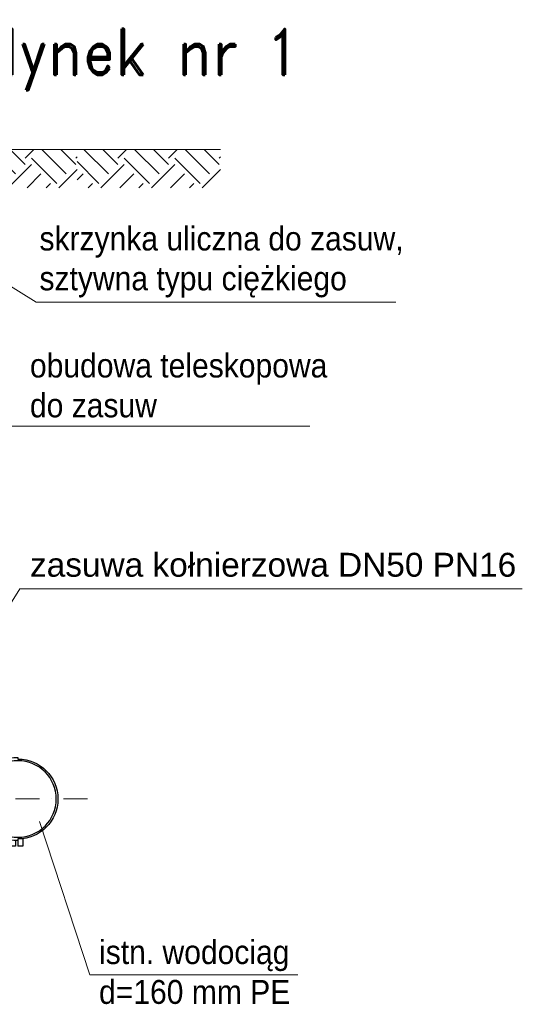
# Model space of a CAD drawing. Header units: centimetres. Extents: x 6548225 to 6568523, y 5576177 to 5581907.
# Tile 28 of 28: x 6567442 to 6568523, y 5579847 to 5581907. Entities that reach past the tile are written whole.
import ezdxf

# ---------------------------------------------------------------- set-up
doc = ezdxf.new("R2010")
doc.units = ezdxf.units.CM
doc.linetypes.add('DASHDOT', pattern=[1, 0.5, -0.25, 0, -0.25])
doc.linetypes.add('phl_thick', pattern=[0])
for name, color, linetype, lineweight in [('_opisy', 7, 'Continuous', 13), ('_TB-OPIS', 7, 'Continuous', 25), ('GRUNT', 7, 'Continuous', 13), ('HAWLE OSIE SYMETRII', 5, 'DASHDOT', 9)]:
    doc.layers.add(name, color=color, linetype=linetype, lineweight=lineweight)
doc.layers.add('projection', color=7, linetype='Continuous')
doc.styles.add('Arial', font='romand.shx', dxfattribs={"bigfont": 'bigfont.shx'})
doc.styles.get("Standard").update_dxf_attribs({"font": 'arial.ttf'})

# ---------------------------------------------------------------- blocks, each defined once
blk = doc.blocks.new('A$C63974923')
at = {"layer": 'projection', "color": 7, "linetype": 'phl_thick'}
for p, q in [((28.900002, 212.5), (42.799999, 212.5)), ((28.900002, 199.5), (28.900002, 212.5)), ((42.799999, 212.5), (46.75, 216.449997)), ((42.799999, 199.5), (42.799999, 212.5)), ((46.75, 217), (127.25, 217)), ((46.75, 216.449997), (46.75, 217)), ((46.75177, 216.444962), (46.75, 216.449997)), ((46.757092, 216.429779), (46.75177, 216.444962)), ((46.765987, 216.404343), (46.757092, 216.429779)), ((46.778477, 216.368546), (46.765987, 216.404343)), ((46.794575, 216.322296), (46.778477, 216.368546)), ((46.814255, 216.265549), (46.794575, 216.322296)), ((46.837463, 216.198303), (46.814255, 216.265549)), ((46.864147, 216.120544), (46.837463, 216.198303)), ((46.894253, 216.032288), (46.864147, 216.120544)), ((46.92775, 215.933472), (46.894253, 216.032288)), ((46.964489, 215.824249), (46.92775, 215.933472)), ((47.004143, 215.70488), (46.964489, 215.824249)), ((47.0471, 215.574921), (47.004143, 215.70488)), ((47.092678, 215.435028), (47.0471, 215.574921)), ((47.140808, 215.285248), (47.092678, 215.435028)), ((47.191647, 215.125351), (47.140808, 215.285248)), ((47.244736, 214.95578), (47.191647, 215.125351)), ((47.299999, 214.776535), (47.244736, 214.95578)), ((47.299999, 197.223473), (47.299999, 214.776535)), ((127.25, 160.629356), (127.25, 217)), ((28.900002, 199.5), (42.799999, 199.5)), ((46.75, 195.550003), (42.799999, 199.5)), ((46.75, 195.550003), (46.75177, 195.555038)), ((46.75, 160.629356), (46.75, 195.550003)), ((46.75177, 195.555038), (46.757092, 195.570221)), ((46.757092, 195.570221), (46.76598, 195.595642)), ((46.76598, 195.595642), (46.778477, 195.631447)), ((46.778477, 195.631447), (46.794575, 195.677696)), ((46.794575, 195.677696), (46.814255, 195.734444)), ((46.814255, 195.734444), (46.837463, 195.801697)), ((46.837463, 195.801697), (46.864147, 195.879448)), ((46.864147, 195.879448), (46.894253, 195.967712)), ((46.894253, 195.967712), (46.92775, 196.066521)), ((46.92775, 196.066521), (46.964489, 196.175758)), ((46.964489, 196.175758), (47.004318, 196.295311)), ((47.004318, 196.295311), (47.0471, 196.425087)), ((47.0471, 196.425087), (47.092678, 196.564972)), ((47.092678, 196.564972), (47.140911, 196.714859)), ((47.140911, 196.714859), (47.191647, 196.874649)), ((47.191647, 196.874649), (47.244736, 197.044228)), ((47.244736, 197.044228), (47.300018, 197.223473)), ((80.5, 187.699997), (93.5, 187.699997)), ((80.5, 173.800003), (80.5, 187.699997)), ((93.5, 173.800003), (93.5, 187.699997)), ((76.572886, 169.872887), (80.5, 173.800003)), ((80.5, 173.800003), (93.5, 173.800003)), ((97.427114, 169.872887), (93.5, 173.800003)), ((0, 83.5), (3.5, 83.5)), ((170.5, 83.5), (185.5, 83.5)), ((172.697144, 98.5), (185.5, 98.5)), ((173.856201, 88.5), (185.5, 88.5)), ((185.5, 88.5), (185.5, 98.5)), ((185.5, 73.5), (185.5, 83.5)), ((169.899033, 73.5), (185.5, 73.5))]:
    blk.add_line(p, q, dxfattribs=at)
blk.add_circle((87, 83.5), 80, dxfattribs=at)
for radius, start, end in [(87, 0, 180), (83.5, 180, 0)]:
    blk.add_arc((87, 83.5), radius, start, end, dxfattribs=at)

msp = doc.modelspace()

# ---------------------------------------------------------------- hatches: boundary and pattern name
at = {"layer": 'GRUNT'}
h = msp.add_hatch(dxfattribs=at)
h.set_pattern_fill('EARTH', color=256, scale=11.8, angle=45, style=0)
h.set_pattern_definition([(45, (6565651.82, 5579709.78), (7e-15, 105.967), [74.93, -74.93]), (45, (6565631.95, 5579729.65), (7e-15, 105.967), [74.93, -74.93]), (45, (6565612.08, 5579749.52), (7e-15, 105.967), [74.93, -74.93]), (135, (6565612.08, 5579762.764), (-105.967, 7e-15), [74.93, -74.93]), (135, (6565631.95, 5579782.63), (-105.967, 7e-15), [74.93, -74.93]), (135, (6565651.82, 5579802.5), (-105.967, 7e-15), [74.93, -74.93])])
h.paths.add_polyline_path([(6567561.99, 5581635.388), (6567461.99, 5581635.388), (6567361.99, 5581635.388), (6567261.99, 5581635.388), (6567261.99, 5581595.388), (6567261.99, 5581555.388), (6567561.99, 5581555.388)])
h = msp.add_hatch(dxfattribs=at)
h.set_pattern_fill('EARTH', color=256, scale=11.8, angle=45, style=0)
h.set_pattern_definition([(45, (6565951.82, 5579709.78), (7e-15, 105.967), [74.93, -74.93]), (45, (6565931.95, 5579729.65), (7e-15, 105.967), [74.93, -74.93]), (45, (6565912.08, 5579749.52), (7e-15, 105.967), [74.93, -74.93]), (135, (6565912.08, 5579762.764), (-105.967, 7e-15), [74.93, -74.93]), (135, (6565931.95, 5579782.63), (-105.967, 7e-15), [74.93, -74.93]), (135, (6565951.82, 5579802.5), (-105.967, 7e-15), [74.93, -74.93])])
h.paths.add_polyline_path([(6567861.99, 5581635.388), (6567761.99, 5581635.388), (6567661.99, 5581635.388), (6567561.99, 5581635.388), (6567561.99, 5581595.388), (6567561.99, 5581555.388), (6567861.99, 5581555.388)])

# ---------------------------------------------------------------- linework, layer by layer
at = {"layer": '_opisy'}
for p, q in [((6567476.351, 5581315.942), (6567260.493, 5581449.893)), ((6567476.351, 5581315.942), (6568229.084, 5581315.942)), ((6567456.359, 5581056.05), (6567203.785, 5581056.05)), ((6567456.359, 5581056.05), (6568049.257, 5581056.05)), ((6567442.173, 5580716.012), (6567222.428, 5580367.345)), ((6567442.173, 5580716.012), (6568493.148, 5580716.012)), ((6567588.47, 5579907.912), (6567483.265, 5580229.192)), ((6568023.728, 5579907.912), (6567588.47, 5579907.912))]:
    msp.add_line(p, q, dxfattribs=at)
at = {"layer": 'GRUNT'}
for p, q in [((6567261.99, 5581635.388), (6567561.99, 5581635.388)), ((6567561.99, 5581635.388), (6567861.99, 5581635.388))]:
    msp.add_line(p, q, dxfattribs=at)
at = {"layer": 'HAWLE OSIE SYMETRII', "ltscale": 100}
msp.add_line((6567583.742, 5580276.205), (6566571.042, 5580276.205), dxfattribs=at)

# ---------------------------------------------------------------- block references
at = {"layer": '_TB-OPIS', "xscale": -1, "rotation": 89.99999999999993}
msp.add_blockref('A$C63974923', (6567521.99, 5580363.205), dxfattribs=at)

# ---------------------------------------------------------------- texts
at = {"layer": '_opisy', "insert": (6565708.598, 5581887.719), "char_height": 96, "width": 2976.10859, "attachment_point": 1, "style": 'Arial'}
msp.add_mtext('\\W0.9;WĘZEŁ  WŁĄCZENIOWY - budynek nr 1', dxfattribs=at)
at = {"layer": '_opisy', "char_height": 50, "attachment_point": 1}
for s, insert, width in [('\\fArial|b0|i0|c238|p34;\\W0.9;skrzynka uliczna do zasuw,\\Psztywna typu ciężkiego  ', (6567483.501, 5581473.987), 1184.44738), ('\\W0.9;obudowa teleskopowa\\Pdo zasuw\\P ', (6567463.51, 5581208.224), 1184.44738), ('zasuwa kołnierzowa DN50 PN16', (6567463.632, 5580791.349), 2242.11335), ('\\W0.9;istn. wodociąg\\Pd=160 mm PE', (6567608.03, 5579980.76), 2374.36841)]:
    msp.add_mtext(s, dxfattribs=dict(at, insert=insert, width=width))

doc.saveas('drawing.dxf')
